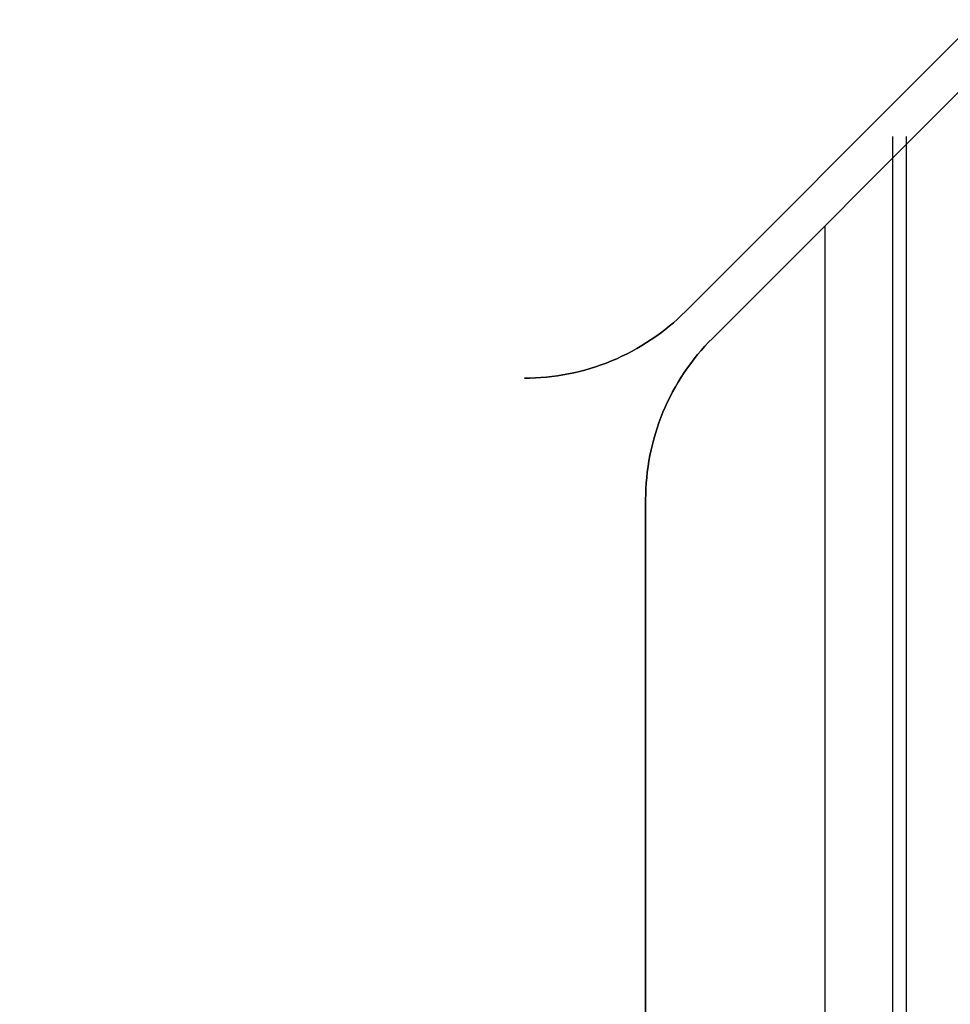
# Model space of a CAD drawing. Header units: millimetres. Extents: x -1030 to 192, y -442 to 180.
# Tile 203 of 256: x 27 to 76, y 16 to 67. Entities that reach past the tile are written whole.
import ezdxf

# ---------------------------------------------------------------- set-up
doc = ezdxf.new("R2010")
doc.units = ezdxf.units.MM
doc.header["$MEASUREMENT"] = 0
doc.layers.add('OVIDIO 120x60x72h', color=7, linetype='Continuous')

msp = doc.modelspace()

# ---------------------------------------------------------------- linework, layer by layer
at = {"layer": 'OVIDIO 120x60x72h', "extrusion": (0, 1, 0)}
for points in [[(-77.817, 755.578), (419.111, 755.578)], [(419.111, 755.578), (-77.817, 755.578)], [(-77.817, 754.078), (419.111, 754.078)], [(419.111, 754.078), (-77.817, 754.078)], [(385.331, 694.329), (-72.212, 694.329)], [(385.331, 693.156), (-72.212, 693.156)], [(-68.459, 755.578), (419.111, 755.578)], [(-68.459, 754.078), (419.111, 754.078)], [(-62.534, 755.578), (-62.534, 754.078)], [(-62.534, 754.078), (-62.534, 755.578)], [(-63.948, 755.578), (-63.948, 754.078)], [(-63.948, 754.078), (-63.948, 755.578)], [(419.111, 755.578), (-54.048, 755.578)], [(419.111, 754.078), (-54.048, 754.078)], [(-54.048, 755.578), (419.111, 755.578)], [(-54.048, 754.828), (419.111, 754.828)], [(-54.048, 754.078), (419.111, 754.078)]]:
    msp.add_lwpolyline(points, dxfattribs=at)
at = {"layer": 'OVIDIO 120x60x72h'}
for points in [[(76.48, 66.001), (77.159, 66.7), (77.817, 67.419)], [(77.817, 67.419), (77.159, 66.7), (76.48, 66.001)], [(62.534, 52.054), (76.48, 66.001)], [(76.48, 66.001), (62.534, 52.054)], [(76.48, 66.001), (62.534, 52.054)], [(62.534, 52.054), (76.48, 66.001)], [(76.48, 66.001), (62.534, 52.054)], [(63.948, 50.64), (77.895, 64.587)], [(77.895, 64.587), (63.948, 50.64)], [(77.895, 64.587), (63.948, 50.64)], [(77.895, 64.587), (63.948, 50.64)], [(63.948, 50.64), (77.895, 64.587)], [(73.428, 61.277), (73.428, -120.446)], [(74.153, 61.277), (74.153, -120.446)], [(69.873, 56.565), (69.873, -131.005)], [(69.873, 56.565), (69.873, -131.005)], [(54.048, 48.539), (54.336, 48.543), (54.625, 48.553), (54.914, 48.571), (55.205, 48.595), (55.495, 48.627), (55.786, 48.666), (56.077, 48.712), (56.367, 48.766), (56.656, 48.826), (56.945, 48.894), (57.232, 48.97), (57.518, 49.052), (57.802, 49.142), (58.084, 49.238), (58.363, 49.342), (58.64, 49.453), (58.915, 49.57), (59.186, 49.695), (59.453, 49.826), (59.718, 49.963), (59.978, 50.107), (60.234, 50.257), (60.486, 50.413), (60.734, 50.575), (60.977, 50.742), (61.215, 50.915), (61.448, 51.093), (61.676, 51.276), (61.899, 51.464), (62.116, 51.656), (62.328, 51.853), (62.534, 52.054)], [(62.534, 52.054), (62.328, 51.853), (62.116, 51.656), (61.899, 51.464), (61.676, 51.276), (61.448, 51.093), (61.215, 50.915), (60.977, 50.742), (60.734, 50.575), (60.486, 50.413), (60.234, 50.257), (59.978, 50.107), (59.718, 49.963), (59.453, 49.826), (59.186, 49.695), (58.915, 49.57), (58.64, 49.453), (58.363, 49.342), (58.084, 49.238), (57.802, 49.142), (57.518, 49.052), (57.232, 48.97), (56.945, 48.894), (56.656, 48.826), (56.367, 48.766), (56.077, 48.712), (55.786, 48.666), (55.495, 48.627), (55.205, 48.595), (54.914, 48.571), (54.625, 48.553), (54.336, 48.543), (54.048, 48.539)], [(54.048, 48.539), (54.336, 48.543), (54.625, 48.553), (54.914, 48.571), (55.205, 48.595), (55.495, 48.627), (55.786, 48.666), (56.077, 48.712), (56.367, 48.766), (56.656, 48.826), (56.945, 48.894), (57.232, 48.97), (57.518, 49.052), (57.802, 49.142), (58.084, 49.238), (58.363, 49.342), (58.64, 49.453), (58.915, 49.57), (59.186, 49.695), (59.453, 49.826), (59.718, 49.963), (59.978, 50.107), (60.234, 50.257), (60.486, 50.413), (60.734, 50.575), (60.977, 50.742), (61.215, 50.915), (61.448, 51.093), (61.676, 51.276), (61.899, 51.464), (62.116, 51.656), (62.328, 51.853), (62.534, 52.054)], [(54.048, 48.539), (54.336, 48.543), (54.625, 48.553), (54.914, 48.571), (55.205, 48.595), (55.495, 48.627), (55.786, 48.666), (56.077, 48.712), (56.367, 48.766), (56.656, 48.826), (56.945, 48.894), (57.232, 48.97), (57.518, 49.052), (57.802, 49.142), (58.084, 49.238), (58.363, 49.342), (58.64, 49.453), (58.915, 49.57), (59.186, 49.695), (59.453, 49.826), (59.718, 49.963), (59.978, 50.107), (60.234, 50.257), (60.486, 50.413), (60.734, 50.575), (60.977, 50.742), (61.215, 50.915), (61.448, 51.093), (61.676, 51.276), (61.899, 51.464), (62.116, 51.656), (62.328, 51.853), (62.534, 52.054)], [(62.534, 52.054), (62.328, 51.853), (62.116, 51.656), (61.899, 51.464), (61.676, 51.276), (61.448, 51.093), (61.215, 50.915), (60.977, 50.742), (60.734, 50.575), (60.486, 50.413), (60.234, 50.257), (59.978, 50.107), (59.718, 49.963), (59.453, 49.826), (59.186, 49.695), (58.915, 49.57), (58.64, 49.453), (58.363, 49.342), (58.084, 49.238), (57.802, 49.142), (57.518, 49.052), (57.232, 48.97), (56.945, 48.894), (56.656, 48.826), (56.367, 48.766), (56.077, 48.712), (55.786, 48.666), (55.495, 48.627), (55.205, 48.595), (54.914, 48.571), (54.625, 48.553), (54.336, 48.543), (54.048, 48.539)], [(60.433, 42.155), (60.436, 42.442), (60.447, 42.731), (60.464, 43.021), (60.489, 43.311), (60.521, 43.602), (60.56, 43.892), (60.606, 44.183), (60.659, 44.473), (60.72, 44.763), (60.788, 45.051), (60.863, 45.339), (60.946, 45.624), (61.035, 45.908), (61.132, 46.19), (61.236, 46.47), (61.346, 46.747), (61.464, 47.021), (61.588, 47.292), (61.719, 47.56), (61.857, 47.824), (62.001, 48.085), (62.15, 48.341), (62.306, 48.593), (62.468, 48.841), (62.636, 49.084), (62.808, 49.322), (62.986, 49.555), (63.17, 49.783), (63.357, 50.005), (63.55, 50.223), (63.747, 50.434), (63.948, 50.64)], [(63.948, 50.64), (63.747, 50.434), (63.55, 50.223), (63.357, 50.005), (63.17, 49.783), (62.986, 49.555), (62.808, 49.322), (62.636, 49.084), (62.468, 48.841), (62.306, 48.593), (62.15, 48.341), (62.001, 48.085), (61.857, 47.824), (61.719, 47.56), (61.588, 47.292), (61.464, 47.021), (61.346, 46.747), (61.236, 46.47), (61.132, 46.19), (61.035, 45.908), (60.946, 45.624), (60.863, 45.339), (60.788, 45.051), (60.72, 44.763), (60.659, 44.473), (60.606, 44.183), (60.56, 43.892), (60.521, 43.602), (60.489, 43.311), (60.464, 43.021), (60.447, 42.731), (60.436, 42.442), (60.433, 42.155)], [(60.433, 42.155), (60.436, 42.442), (60.447, 42.731), (60.464, 43.021), (60.489, 43.311), (60.521, 43.602), (60.56, 43.892), (60.606, 44.183), (60.659, 44.473), (60.72, 44.763), (60.788, 45.051), (60.863, 45.339), (60.946, 45.624), (61.035, 45.908), (61.132, 46.19), (61.236, 46.47), (61.346, 46.747), (61.464, 47.021), (61.588, 47.292), (61.719, 47.56), (61.857, 47.824), (62.001, 48.085), (62.15, 48.341), (62.306, 48.593), (62.468, 48.841), (62.636, 49.084), (62.808, 49.322), (62.986, 49.555), (63.17, 49.783), (63.357, 50.005), (63.55, 50.223), (63.747, 50.434), (63.948, 50.64)], [(63.948, 50.64), (63.747, 50.434), (63.55, 50.223), (63.357, 50.005), (63.17, 49.783), (62.986, 49.555), (62.808, 49.322), (62.636, 49.084), (62.468, 48.841), (62.306, 48.593), (62.15, 48.341), (62.001, 48.085), (61.857, 47.824), (61.719, 47.56), (61.588, 47.292), (61.464, 47.021), (61.346, 46.747), (61.236, 46.47), (61.132, 46.19), (61.035, 45.908), (60.946, 45.624), (60.863, 45.339), (60.788, 45.051), (60.72, 44.763), (60.659, 44.473), (60.606, 44.183), (60.56, 43.892), (60.521, 43.602), (60.489, 43.311), (60.464, 43.021), (60.447, 42.731), (60.436, 42.442), (60.433, 42.155)], [(60.433, 42.155), (60.436, 42.442), (60.447, 42.731), (60.464, 43.021), (60.489, 43.311), (60.521, 43.602), (60.56, 43.892), (60.606, 44.183), (60.659, 44.473), (60.72, 44.763), (60.788, 45.051), (60.863, 45.339), (60.946, 45.624), (61.035, 45.908), (61.132, 46.19), (61.236, 46.47), (61.346, 46.747), (61.464, 47.021), (61.588, 47.292), (61.719, 47.56), (61.857, 47.824), (62.001, 48.085), (62.15, 48.341), (62.306, 48.593), (62.468, 48.841), (62.636, 49.084), (62.808, 49.322), (62.986, 49.555), (63.17, 49.783), (63.357, 50.005), (63.55, 50.223), (63.747, 50.434), (63.948, 50.64)], [(60.433, -131.005), (60.433, 42.155)], [(60.433, 42.155), (60.433, -131.005)], [(60.433, 42.155), (60.433, -131.005)], [(60.433, 42.155), (60.433, -131.005)], [(60.433, -131.005), (60.433, 42.155)]]:
    msp.add_lwpolyline(points, dxfattribs=at)
at = {"layer": 'OVIDIO 120x60x72h', "extrusion": (1, 0, 0)}
for points in [[(66.001, 755.578), (66.001, 754.078)], [(66.001, 754.078), (66.001, 755.578)], [(59.028, 755.578), (59.028, 754.078)], [(57.613, 755.578), (57.613, 754.078)], [(48.539, 755.578), (48.539, 754.078)], [(48.539, 754.078), (48.539, 755.578)], [(46.005, 701.503), (46.005, 702.898)], [(43.488, 702.898), (43.488, 701.503)], [(42.155, 754.078), (42.155, 755.578)], [(42.155, 755.578), (42.155, 754.078)]]:
    msp.add_lwpolyline(points, dxfattribs=at)

doc.saveas('drawing.dxf')
